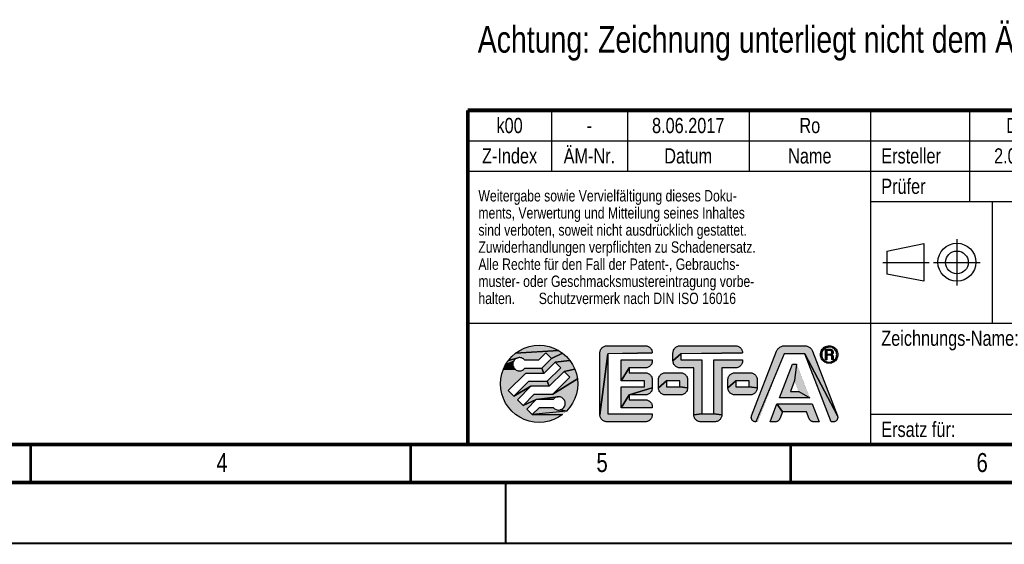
# Model space of a CAD drawing. Header units: millimetres. Extents: x 0 to 420, y 0 to 297.
# Tile 20 of 39: x 166 to 296, y 0 to 69. Entities that reach past the tile are written whole.
import ezdxf

# ---------------------------------------------------------------- set-up
doc = ezdxf.new("R2010")
doc.units = ezdxf.units.MM
doc.header["$LTSCALE"] = 23.1
doc.layers.get('0').update_dxf_attribs({"linetype": 'CONTINUOUS'})
for name, color, linetype in [('_NOTIZEN', 7, 'CONTINUOUS'), ('T-PM12-T0X-00-GND_DXF_FORMAT', 7, 'CONTINUOUS'), ('T-PM12-T0X-00-GND_DXF_TEXT', 7, 'CONTINUOUS'), ('T-PM12-T0X-0DXF_CONTINUOUS_LINE', 7, 'CONTINUOUS')]:
    doc.layers.add(name, color=color, linetype=linetype)
doc.styles.get("Standard").update_dxf_attribs({"font": 'txt', "width": 0.8})

# ---------------------------------------------------------------- blocks, each defined once
blk = doc.blocks.new('PROJEKTIONSMETHODE_BL0', base_point=(286, 37))
at = {"layer": 'T-PM12-T0X-0DXF_CONTINUOUS_LINE', "color": 5, "linetype": 'Continuous'}
for p, q in [((280.15, 38.46), (284.98, 39.46)), ((284.98, 39.46), (284.98, 34.5)), ((280.15, 38.46), (280.15, 35.45)), ((284.98, 34.5), (280.15, 35.45))]:
    blk.add_line(p, q, dxfattribs=at)
at = {"layer": 'T-PM12-T0X-0DXF_CONTINUOUS_LINE', "color": 9, "linetype": 'Continuous'}
for p, q in [((289.34, 40.05), (289.34, 33.95)), ((279.61, 36.95), (285.7, 36.95)), ((286.25, 36.95), (292.39, 36.95))]:
    blk.add_line(p, q, dxfattribs=at)
at = {"layer": 'T-PM12-T0X-0DXF_CONTINUOUS_LINE', "color": 5, "linetype": 'Continuous'}
for centre, radius in [((289.35, 37.01), 2.5), ((289.35, 36.98), 1.5)]:
    blk.add_circle(centre, radius, dxfattribs=at)
blk = doc.blocks.new('FRM-LOGO_BL3', base_point=(251.5, 21))
at = {"layer": 'T-PM12-T0X-0DXF_CONTINUOUS_LINE', "linetype": 'Continuous', "true_color": 0x0ba1e2}
for points in [[(234.38, 26.08), (235.04, 26.04), (235.69, 25.91), (236.32, 25.69), (236.92, 25.4), (231.29, 25.03), (231.84, 25.4), (232.43, 25.69), (233.06, 25.91), (233.72, 26.04)], [(243.21, 25.99), (243.3, 26), (248.35, 26), (248.45, 25.99), (248.55, 25.98), (248.64, 25.95), (248.73, 25.92), (248.82, 25.88), (248.9, 25.82), (248.97, 25.76), (249.04, 25.69), (249.1, 25.62), (249.16, 25.54), (249.2, 25.45), (249.23, 25.36), (249.26, 25.27), (249.27, 25.17), (249.28, 25.07), (243.43, 24.95), (242.38, 16.92), (242.38, 25.07), (242.38, 25.17), (242.4, 25.27), (242.42, 25.36), (242.46, 25.45), (242.5, 25.54), (242.56, 25.62), (242.62, 25.69), (242.69, 25.76), (242.76, 25.82), (242.84, 25.88), (242.93, 25.92), (243.02, 25.95), (243.11, 25.98)], [(252.83, 25.99), (252.93, 26), (260.23, 26), (260.33, 25.99), (260.42, 25.98), (260.51, 25.95), (260.61, 25.92), (260.69, 25.88), (260.77, 25.82), (260.85, 25.76), (260.92, 25.69), (260.98, 25.62), (261.03, 25.54), (261.07, 25.45), (261.11, 25.36), (261.13, 25.27), (261.15, 25.17), (261.15, 25.07), (253.05, 24.95), (252, 24.02), (252, 25.07), (252.01, 25.17), (252.02, 25.27), (252.05, 25.36), (252.08, 25.45), (252.13, 25.54), (252.18, 25.62), (252.24, 25.69), (252.31, 25.76), (252.39, 25.82), (252.47, 25.88), (252.55, 25.92), (252.64, 25.95), (252.74, 25.98)], [(266.55, 26), (266.65, 26), (269.32, 26), (269.43, 26), (269.53, 25.98), (269.63, 25.96), (269.72, 25.93), (269.82, 25.88), (269.9, 25.83), (269.99, 25.78), (270.07, 25.71), (270.14, 25.64), (270.2, 25.56), (270.26, 25.48), (270.31, 25.39), (270.35, 25.3), (273.64, 16.78), (269.36, 24.95), (266.62, 24.95), (262.88, 16), (262.81, 16), (262.75, 16.01), (262.68, 16.03), (262.62, 16.06), (262.57, 16.09), (262.51, 16.13), (262.47, 16.17), (262.42, 16.22), (262.39, 16.28), (262.35, 16.34), (262.33, 16.4), (262.31, 16.46), (262.3, 16.52), (262.3, 16.59), (262.31, 16.66), (262.32, 16.72), (262.34, 16.78), (265.63, 25.3), (265.67, 25.39), (265.72, 25.48), (265.78, 25.56), (265.84, 25.64), (265.91, 25.71), (265.99, 25.78), (266.07, 25.83), (266.16, 25.88), (266.26, 25.93), (266.35, 25.96), (266.45, 25.98)], [(272.55, 26), (272.7, 25.99), (272.85, 25.96), (272.99, 25.91), (273.12, 25.85), (273.25, 25.76), (273.36, 25.66), (273.46, 25.55), (273.55, 25.43), (273.61, 25.29), (273.66, 25.15), (273.69, 25), (273.7, 24.85), (273.69, 24.7), (273.66, 24.55), (273.61, 24.41), (273.55, 24.28), (273.46, 24.15), (273.36, 24.04), (273.25, 23.94), (272.81, 23.89), (272.93, 23.94), (273.04, 23.99), (273.15, 24.06), (273.25, 24.15), (273.33, 24.25), (273.41, 24.35), (273.46, 24.47), (273.51, 24.59), (273.53, 24.72), (273.54, 24.85), (273.53, 24.98), (273.51, 25.11), (273.46, 25.23), (273.41, 25.34), (273.33, 25.45), (273.25, 25.55), (273.15, 25.64), (273.04, 25.71), (272.93, 25.76), (272.81, 25.81), (272.68, 25.83), (272.55, 25.84), (272.42, 25.83), (271.85, 25.76), (271.97, 25.85), (272.11, 25.91), (272.25, 25.96), (272.4, 25.99)], [(235.27, 25.06), (234.31, 24.1), (232.5, 24.1), (232.42, 24.19), (232.33, 24.28), (232.22, 24.34), (232.11, 24.4), (231.99, 24.43), (231.87, 24.45), (231.74, 24.45), (231.62, 24.43), (230.35, 24.09), (230.79, 24.59), (231.29, 25.03), (236.92, 25.4), (237.47, 25.03), (236.01, 24.32)], [(237.97, 24.59), (238.41, 24.09), (236.48, 23.85), (235.02, 22.38), (234.74, 23.05), (236.01, 24.32), (237.47, 25.03)], [(249.28, 17.05), (249.28, 16.92), (249.27, 16.83), (249.26, 16.73), (249.23, 16.64), (249.2, 16.55), (249.16, 16.46), (249.1, 16.38), (249.04, 16.31), (248.97, 16.24), (248.9, 16.18), (248.82, 16.12), (248.73, 16.08), (248.64, 16.05), (248.55, 16.02), (248.45, 16.01), (248.35, 16), (243.3, 16), (243.21, 16.01), (243.11, 16.02), (243.02, 16.05), (242.93, 16.08), (242.84, 16.12), (242.76, 16.18), (242.69, 16.24), (242.62, 16.31), (242.56, 16.38), (242.5, 16.46), (242.46, 16.55), (242.42, 16.64), (242.4, 16.73), (242.38, 16.83), (242.38, 16.92), (243.43, 24.95), (243.43, 17.05)], [(255.78, 24.15), (255.78, 17.05), (254.73, 16.92), (254.73, 23.1), (252.93, 23.1), (252.83, 23.11), (252.74, 23.12), (252.64, 23.15), (252.55, 23.18), (252.47, 23.22), (252.39, 23.28), (252.31, 23.34), (252.24, 23.41), (252.18, 23.48), (252.13, 23.56), (252.08, 23.65), (252.05, 23.74), (252.02, 23.83), (252.01, 23.93), (252, 24.02), (253.05, 24.95), (253.05, 24.15)], [(273.17, 16), (273.1, 16), (272.81, 16), (269.36, 24.95), (273.64, 16.78), (273.66, 16.72), (273.67, 16.66), (273.68, 16.59), (273.67, 16.52), (273.66, 16.46), (273.65, 16.4), (273.62, 16.34), (273.59, 16.28), (273.56, 16.22), (273.51, 16.17), (273.46, 16.13), (273.41, 16.09), (273.35, 16.06), (273.29, 16.03), (273.23, 16.01)], [(271.76, 25.45), (271.69, 25.34), (271.63, 25.23), (271.59, 25.11), (271.57, 24.98), (271.56, 24.85), (271.41, 24.7), (271.4, 24.85), (271.41, 25), (271.44, 25.15), (271.49, 25.29), (271.55, 25.43), (271.85, 25.55)], [(271.57, 24.72), (271.59, 24.59), (271.63, 24.47), (271.69, 24.35), (271.76, 24.25), (271.64, 24.15), (271.55, 24.28), (271.49, 24.41), (271.44, 24.55), (271.41, 24.7), (271.56, 24.85)], [(272.17, 25.76), (272.05, 25.71), (271.95, 25.64), (271.85, 25.55), (271.55, 25.43), (271.64, 25.55), (271.74, 25.66), (271.85, 25.76), (272.42, 25.83), (272.29, 25.81)], [(272.23, 25.38), (272.05, 24.16), (272.05, 25.54), (272.71, 25.54), (272.76, 25.54), (272.8, 25.53), (272.85, 25.51), (272.89, 25.49), (272.94, 25.46), (272.97, 25.43), (273, 25.4), (273.03, 25.35), (273.05, 25.31), (273.07, 25.27), (273.08, 25.22), (273.09, 25.17), (273.08, 25.12), (273.07, 25.07), (273.06, 25.02), (273.04, 24.98), (273.01, 24.94), (272.98, 24.9), (272.71, 24.91), (272.74, 24.92), (272.76, 24.93), (272.79, 24.94), (272.82, 24.96), (272.84, 24.98), (272.86, 25), (272.88, 25.03), (272.89, 25.06), (272.9, 25.09), (272.91, 25.12), (272.91, 25.15), (272.91, 25.18), (272.9, 25.21), (272.89, 25.24), (272.88, 25.26), (272.86, 25.29), (272.84, 25.31), (272.82, 25.33), (272.79, 25.35), (272.76, 25.36), (272.74, 25.37), (272.71, 25.38), (272.68, 25.38)], [(272.68, 24.91), (272.71, 24.91), (272.98, 24.9), (272.23, 24.75), (272.23, 24.16), (272.05, 24.16), (272.23, 25.38), (272.23, 24.91)], [(272.23, 24.75), (272.98, 24.9), (272.95, 24.87), (272.91, 24.84), (272.92, 24.83), (272.94, 24.82), (272.96, 24.81), (272.98, 24.79), (272.99, 24.78), (273.01, 24.76), (273.02, 24.75), (273.03, 24.73), (273.04, 24.71), (273.05, 24.69), (273.05, 24.67), (273.06, 24.64), (273.06, 24.62), (273.07, 24.29), (273.07, 24.28), (272.9, 24.27), (272.9, 24.29), (272.88, 24.57), (272.88, 24.59), (272.88, 24.61), (272.87, 24.63), (272.87, 24.64), (272.86, 24.66), (272.85, 24.68), (272.83, 24.69), (272.82, 24.71), (272.8, 24.72), (272.79, 24.73), (272.77, 24.74), (272.75, 24.74), (272.73, 24.75), (272.71, 24.75), (272.69, 24.75)], [(230.93, 23.64), (230.93, 23.51), (229.69, 22.94), (229.98, 23.54), (231.04, 23.99), (230.98, 23.88), (230.95, 23.76)], [(231.19, 22.96), (231.28, 22.87), (229.69, 22.94), (230.93, 23.51), (230.95, 23.39), (230.98, 23.27), (231.04, 23.16), (231.1, 23.05)], [(231.1, 24.1), (231.04, 23.99), (229.98, 23.54), (230.35, 24.09), (231.62, 24.43), (231.5, 24.39), (231.38, 24.34), (231.28, 24.28), (231.19, 24.19)], [(238.41, 24.09), (238.78, 23.54), (239.07, 22.94), (237.7, 22.63), (235.73, 20.67), (235.45, 21.33), (237.23, 23.1), (236.48, 23.85)], [(248.45, 23.11), (248.35, 23.1), (246.23, 23.1), (245.18, 21.4), (245.18, 24.15), (249.28, 24.15), (249.28, 24.02), (249.27, 23.93), (249.26, 23.83), (249.23, 23.74), (249.2, 23.65), (249.16, 23.56), (249.1, 23.48), (249.04, 23.41), (248.97, 23.34), (248.9, 23.28), (248.82, 23.22), (248.73, 23.18), (248.64, 23.15), (248.55, 23.12)], [(260.33, 23.11), (260.23, 23.1), (258.43, 23.1), (258.43, 16.92), (257.38, 17.05), (257.38, 24.15), (261.15, 24.15), (261.15, 24.02), (261.15, 23.93), (261.13, 23.83), (261.11, 23.74), (261.07, 23.65), (261.03, 23.56), (260.98, 23.48), (260.92, 23.41), (260.85, 23.34), (260.77, 23.28), (260.69, 23.22), (260.61, 23.18), (260.51, 23.15), (260.42, 23.12)], [(268.54, 20), (269.99, 19.15), (265.99, 19.15), (267.71, 23.6), (268.27, 23.6), (267.99, 21.42), (267.44, 20)], [(271.85, 24.15), (271.95, 24.06), (272.05, 23.99), (272.17, 23.94), (271.97, 23.85), (271.85, 23.94), (271.74, 24.04), (271.64, 24.15), (271.76, 24.25)], [(272.55, 23.86), (272.68, 23.87), (273.25, 23.94), (273.12, 23.85), (272.99, 23.79), (272.85, 23.74), (272.7, 23.71), (272.55, 23.7), (272.4, 23.71), (272.25, 23.74), (272.11, 23.79), (271.97, 23.85), (272.17, 23.94), (272.29, 23.89), (272.42, 23.87)], [(273.08, 24.27), (273.08, 24.26), (272.9, 24.24), (272.9, 24.27), (273.07, 24.28)], [(273.08, 24.25), (273.09, 24.24), (272.9, 24.22), (272.9, 24.24), (273.08, 24.26)], [(273.1, 24.23), (273.1, 24.22), (272.91, 24.2), (272.9, 24.22), (273.09, 24.24), (273.09, 24.24)], [(273.12, 24.21), (273.12, 24.2), (272.91, 24.18), (272.91, 24.2), (273.1, 24.22), (273.11, 24.21)], [(273.14, 24.19), (273.14, 24.16), (272.92, 24.16), (272.91, 24.18), (273.12, 24.2), (273.13, 24.2)], [(232.42, 22.96), (232.5, 23.05), (234.74, 23.05), (235.02, 22.38), (232.59, 22.38), (230.32, 20.11), (231.06, 19.37), (233.3, 20.67), (231.53, 18.9), (232.28, 18.15), (234.01, 18.95), (232.75, 17.68), (233.49, 16.94), (237.47, 16.97), (236.92, 16.6), (236.32, 16.31), (235.69, 16.09), (235.04, 15.96), (234.38, 15.92), (233.72, 15.96), (233.06, 16.09), (232.43, 16.31), (231.84, 16.6), (231.29, 16.97), (230.79, 17.41), (230.35, 17.91), (229.98, 18.46), (229.69, 19.06), (229.47, 19.69), (229.34, 20.34), (229.3, 21), (229.34, 21.66), (229.47, 22.31), (229.69, 22.94), (231.28, 22.87), (231.38, 22.81), (231.5, 22.76), (231.62, 22.72), (231.74, 22.7), (231.87, 22.7), (231.99, 22.72), (232.11, 22.75), (232.22, 22.81), (232.33, 22.87)], [(239.07, 22.94), (239.29, 22.31), (239.42, 21.66), (236.17, 19.62), (238.44, 21.89), (237.7, 22.63)], [(249.28, 21.52), (249.28, 20.47), (246.23, 19.55), (245.18, 17.85), (245.18, 20.6), (248.23, 20.6), (248.23, 21.4), (245.18, 21.4), (246.23, 23.1), (246.23, 22.45), (248.35, 22.45), (248.45, 22.44), (248.55, 22.43), (248.64, 22.4), (248.73, 22.37), (248.82, 22.33), (248.9, 22.27), (248.97, 22.21), (249.04, 22.14), (249.1, 22.07), (249.16, 21.99), (249.2, 21.9), (249.23, 21.81), (249.26, 21.72), (249.27, 21.62)], [(250.91, 22.44), (251, 22.45), (253, 22.45), (253.1, 22.44), (253.2, 22.43), (253.29, 22.4), (253.38, 22.37), (253.47, 22.33), (253.55, 22.27), (253.62, 22.21), (253.69, 22.14), (253.75, 22.07), (253.81, 21.99), (253.85, 21.9), (253.88, 21.81), (253.91, 21.72), (253.92, 21.62), (253.93, 21.52), (253.93, 20.47), (252.88, 20.6), (252.88, 21.4), (251.13, 21.4), (250.08, 20.47), (250.08, 21.52), (250.08, 21.62), (250.1, 21.72), (250.12, 21.81), (250.16, 21.9), (250.2, 21.99), (250.26, 22.07), (250.32, 22.14), (250.39, 22.21), (250.46, 22.27), (250.54, 22.33), (250.63, 22.37), (250.72, 22.4), (250.81, 22.43)], [(260.06, 22.44), (260.15, 22.45), (262.15, 22.45), (262.25, 22.44), (262.35, 22.43), (262.44, 22.4), (262.53, 22.37), (262.62, 22.33), (262.7, 22.27), (262.77, 22.21), (262.84, 22.14), (262.9, 22.07), (262.96, 21.99), (263, 21.9), (263.03, 21.81), (263.06, 21.72), (263.07, 21.62), (263.08, 21.52), (263.08, 20.47), (262.03, 20.6), (262.03, 21.4), (260.28, 21.4), (259.23, 20.47), (259.23, 21.52), (259.23, 21.62), (259.25, 21.72), (259.27, 21.81), (259.31, 21.9), (259.35, 21.99), (259.41, 22.07), (259.47, 22.14), (259.54, 22.21), (259.61, 22.27), (259.69, 22.33), (259.78, 22.37), (259.87, 22.4), (259.96, 22.43)], [(233.3, 20.67), (231.06, 19.37), (233.03, 21.33), (235.45, 21.33), (235.73, 20.67)], [(239.29, 19.69), (239.07, 19.06), (238.78, 18.46), (238.41, 17.91), (237.97, 17.41), (237.14, 17.57), (237.26, 17.61), (237.37, 17.66), (237.48, 17.72), (237.57, 17.81), (237.65, 17.9), (237.72, 18.01), (237.77, 18.12), (237.81, 18.24), (237.83, 18.36), (237.83, 18.49), (237.81, 18.61), (237.77, 18.73), (237.72, 18.84), (237.65, 18.95), (237.57, 19.04), (237.48, 19.13), (237.37, 19.19), (237.26, 19.24), (237.14, 19.28), (237.02, 19.3), (236.89, 19.3), (234.01, 18.95), (232.28, 18.15), (233.74, 19.62), (236.17, 19.62), (239.42, 21.66), (239.46, 21), (239.42, 20.34)], [(252.88, 20.6), (253.93, 20.47), (253.92, 20.38), (253.91, 20.28), (253.88, 20.19), (253.85, 20.1), (253.81, 20.01), (253.75, 19.93), (253.69, 19.86), (253.62, 19.79), (253.55, 19.73), (253.47, 19.67), (253.38, 19.63), (253.29, 19.6), (253.2, 19.57), (253.1, 19.56), (253, 19.55), (251, 19.55), (250.91, 19.56), (250.81, 19.57), (250.72, 19.6), (250.63, 19.63), (250.54, 19.67), (250.46, 19.73), (250.39, 19.79), (250.32, 19.86), (250.26, 19.93), (250.2, 20.01), (250.16, 20.1), (250.12, 20.19), (250.1, 20.28), (250.08, 20.38), (250.08, 20.47), (251.13, 21.4), (251.13, 20.6)], [(262.03, 20.6), (263.08, 20.47), (263.07, 20.38), (263.06, 20.28), (263.03, 20.19), (263, 20.1), (262.96, 20.01), (262.9, 19.93), (262.84, 19.86), (262.77, 19.79), (262.7, 19.73), (262.62, 19.67), (262.53, 19.63), (262.44, 19.6), (262.35, 19.57), (262.25, 19.56), (262.15, 19.55), (260.15, 19.55), (260.06, 19.56), (259.96, 19.57), (259.87, 19.6), (259.78, 19.63), (259.69, 19.67), (259.61, 19.73), (259.54, 19.79), (259.47, 19.86), (259.41, 19.93), (259.35, 20.01), (259.31, 20.1), (259.27, 20.19), (259.25, 20.28), (259.23, 20.38), (259.23, 20.47), (260.28, 21.4), (260.28, 20.6)], [(249.28, 17.98), (249.28, 17.85), (245.18, 17.85), (246.23, 19.55), (246.23, 18.9), (248.35, 18.9), (248.45, 18.89), (248.55, 18.88), (248.64, 18.85), (248.73, 18.82), (248.82, 18.78), (248.9, 18.72), (248.97, 18.66), (249.04, 18.59), (249.1, 18.52), (249.16, 18.44), (249.2, 18.35), (249.23, 18.26), (249.26, 18.17), (249.27, 18.07)], [(248.45, 19.56), (248.35, 19.55), (246.23, 19.55), (249.28, 20.47), (249.27, 20.38), (249.26, 20.28), (249.23, 20.19), (249.2, 20.1), (249.16, 20.01), (249.1, 19.93), (249.04, 19.86), (248.97, 19.79), (248.9, 19.73), (248.82, 19.67), (248.73, 19.63), (248.64, 19.6), (248.55, 19.57)], [(236.34, 19.04), (236.25, 18.95), (234.01, 18.95), (236.89, 19.3), (236.77, 19.28), (236.65, 19.25), (236.54, 19.19), (236.43, 19.13)], [(265.53, 16), (265.47, 16), (264.77, 16), (265.68, 18.35), (266.4, 17.3), (266.05, 16.4), (266.03, 16.35), (266, 16.3), (265.97, 16.25), (265.93, 16.2), (265.89, 16.16), (265.85, 16.13), (265.8, 16.09), (265.75, 16.07), (265.7, 16.04), (265.64, 16.02), (265.58, 16.01)], [(270.3, 18.35), (271.21, 16), (270.51, 16), (270.45, 16), (270.39, 16.01), (270.34, 16.02), (270.28, 16.04), (270.23, 16.07), (270.18, 16.09), (270.13, 16.13), (270.09, 16.16), (270.05, 16.2), (270.01, 16.25), (269.98, 16.3), (269.95, 16.35), (269.93, 16.4), (269.58, 17.3), (266.4, 17.3), (265.68, 18.35)], [(236.89, 17.55), (237.02, 17.55), (237.14, 17.57), (237.97, 17.41), (233.49, 16.94), (234.45, 17.9), (236.25, 17.9), (236.34, 17.81), (236.43, 17.72), (236.54, 17.66), (236.65, 17.6), (236.77, 17.57)], [(257.38, 17.05), (258.43, 16.92), (258.42, 16.83), (258.41, 16.73), (258.38, 16.64), (258.35, 16.55), (258.31, 16.46), (258.25, 16.38), (258.19, 16.31), (258.12, 16.24), (258.05, 16.18), (257.97, 16.12), (257.88, 16.08), (257.79, 16.05), (257.7, 16.02), (257.6, 16.01), (257.5, 16), (255.65, 16), (255.56, 16.01), (255.46, 16.02), (255.37, 16.05), (255.28, 16.08), (255.19, 16.12), (255.11, 16.18), (255.04, 16.24), (254.97, 16.31), (254.91, 16.38), (254.85, 16.46), (254.81, 16.55), (254.77, 16.64), (254.75, 16.73), (254.73, 16.83), (254.73, 16.92), (255.78, 17.05)]]:
    blk.add_hatch(color=142, dxfattribs=at).paths.add_polyline_path(points)
at = {"layer": 'T-PM12-T0X-0DXF_CONTINUOUS_LINE', "color": 142, "linetype": 'Continuous', "true_color": 0x0ba1e2, "const_width": 0.01}
for points in [[(239.46, 21, 1), (229.3, 21)], [(243.3, 26, 0.414214), (242.38, 25.07)], [(249.28, 25.07, 0.414214), (248.35, 26)], [(252.93, 26, 0.414214), (252, 25.07)], [(261.15, 25.07, 0.414214), (260.23, 26)], [(266.65, 26, 0.309998), (265.63, 25.3)], [(270.35, 25.3, 0.309998), (269.32, 26)], [(273.7, 24.85, 1), (271.4, 24.85)], [(271.4, 24.85, 1), (273.7, 24.85)], [(273.54, 24.85, 1), (271.56, 24.85)], [(271.56, 24.85, 1), (273.54, 24.85)], [(272.68, 24.91, 1), (272.68, 25.38)], [(272.88, 24.57, 0.401491), (272.69, 24.75)], [(272.91, 24.84, 0.756108), (272.71, 25.54)], [(273.06, 24.62, 0.294001), (272.91, 24.84)], [(232.5, 24.1, 3), (232.5, 23.05)], [(248.35, 23.1, 0.414214), (249.28, 24.02)], [(252, 24.02, 0.414214), (252.93, 23.1)], [(260.23, 23.1, 0.414214), (261.15, 24.02)], [(272.9, 24.29, 0.068239), (272.92, 24.16)], [(273.07, 24.29, 0.281712), (273.14, 24.19)], [(249.28, 21.52, 0.414214), (248.35, 22.45)], [(251, 22.45, 0.414214), (250.08, 21.52)], [(253.93, 21.52, 0.414214), (253, 22.45)], [(260.15, 22.45, 0.414214), (259.23, 21.52)], [(263.08, 21.52, 0.414214), (262.15, 22.45)], [(229.3, 21, 1), (239.46, 21)], [(248.35, 19.55, 0.414214), (249.28, 20.47)], [(250.08, 20.47, 0.414214), (251, 19.55)], [(253, 19.55, 0.414214), (253.93, 20.47)], [(259.23, 20.47, 0.414214), (260.15, 19.55)], [(262.15, 19.55, 0.414214), (263.08, 20.47)], [(236.25, 17.9, 3), (236.25, 18.95)], [(249.28, 17.98, 0.414214), (248.35, 18.9)], [(242.38, 16.92, 0.414214), (243.3, 16)], [(248.35, 16, 0.414214), (249.28, 16.92)], [(254.73, 16.92, 0.414214), (255.65, 16)], [(257.5, 16, 0.414214), (258.43, 16.92)], [(262.34, 16.78, 0.526719), (262.88, 16)], [(265.47, 16, 0.309998), (266.05, 16.4)], [(269.93, 16.4, 0.309998), (270.51, 16)], [(273.1, 16, 0.526719), (273.64, 16.78)]]:
    blk.add_lwpolyline(points, format="xyb", dxfattribs=at)
at = {"layer": 'T-PM12-T0X-0DXF_CONTINUOUS_LINE', "color": 142, "linetype": 'Continuous', "true_color": 0x0ba1e2}
for points in [[(234.38, 26.08), (235.04, 26.04), (235.69, 25.91), (236.32, 25.69), (236.92, 25.4), (231.29, 25.03), (231.84, 25.4), (232.43, 25.69), (233.06, 25.91), (233.72, 26.04), (234.38, 26.08)], [(243.21, 25.99), (243.3, 26), (248.35, 26), (248.45, 25.99), (248.55, 25.98), (248.64, 25.95), (248.73, 25.92), (248.82, 25.88), (248.9, 25.82), (248.97, 25.76), (249.04, 25.69), (249.1, 25.62), (249.16, 25.54), (249.2, 25.45), (249.23, 25.36), (249.26, 25.27), (249.27, 25.17), (249.28, 25.07), (243.43, 24.95), (242.38, 16.92), (242.38, 25.07), (242.38, 25.17), (242.4, 25.27), (242.42, 25.36), (242.46, 25.45), (242.5, 25.54), (242.56, 25.62), (242.62, 25.69), (242.69, 25.76), (242.76, 25.82), (242.84, 25.88), (242.93, 25.92), (243.02, 25.95), (243.11, 25.98), (243.21, 25.99)], [(252.83, 25.99), (252.93, 26), (260.23, 26), (260.33, 25.99), (260.42, 25.98), (260.51, 25.95), (260.61, 25.92), (260.69, 25.88), (260.77, 25.82), (260.85, 25.76), (260.92, 25.69), (260.98, 25.62), (261.03, 25.54), (261.07, 25.45), (261.11, 25.36), (261.13, 25.27), (261.15, 25.17), (261.15, 25.07), (253.05, 24.95), (252, 24.02), (252, 25.07), (252.01, 25.17), (252.02, 25.27), (252.05, 25.36), (252.08, 25.45), (252.13, 25.54), (252.18, 25.62), (252.24, 25.69), (252.31, 25.76), (252.39, 25.82), (252.47, 25.88), (252.55, 25.92), (252.64, 25.95), (252.74, 25.98), (252.83, 25.99)], [(266.55, 26), (266.65, 26), (269.32, 26), (269.43, 26), (269.53, 25.98), (269.63, 25.96), (269.72, 25.93), (269.82, 25.88), (269.9, 25.83), (269.99, 25.78), (270.07, 25.71), (270.14, 25.64), (270.2, 25.56), (270.26, 25.48), (270.31, 25.39), (270.35, 25.3), (273.64, 16.78), (269.36, 24.95), (266.62, 24.95), (262.88, 16), (262.81, 16), (262.75, 16.01), (262.68, 16.03), (262.62, 16.06), (262.57, 16.09), (262.51, 16.13), (262.47, 16.17), (262.42, 16.22), (262.39, 16.28), (262.35, 16.34), (262.33, 16.4), (262.31, 16.46), (262.3, 16.52), (262.3, 16.59), (262.31, 16.66), (262.32, 16.72), (262.34, 16.78), (265.63, 25.3), (265.67, 25.39), (265.72, 25.48), (265.78, 25.56), (265.84, 25.64), (265.91, 25.71), (265.99, 25.78), (266.07, 25.83), (266.16, 25.88), (266.26, 25.93), (266.35, 25.96), (266.45, 25.98), (266.55, 26)], [(272.55, 26), (272.7, 25.99), (272.85, 25.96), (272.99, 25.91), (273.12, 25.85), (273.25, 25.76), (273.36, 25.66), (273.46, 25.55), (273.55, 25.43), (273.61, 25.29), (273.66, 25.15), (273.69, 25), (273.7, 24.85), (273.69, 24.7), (273.66, 24.55), (273.61, 24.41), (273.55, 24.28), (273.46, 24.15), (273.36, 24.04), (273.25, 23.94), (272.81, 23.89), (272.93, 23.94), (273.04, 23.99), (273.15, 24.06), (273.25, 24.15), (273.33, 24.25), (273.41, 24.35), (273.46, 24.47), (273.51, 24.59), (273.53, 24.72), (273.54, 24.85), (273.53, 24.98), (273.51, 25.11), (273.46, 25.23), (273.41, 25.34), (273.33, 25.45), (273.25, 25.55), (273.15, 25.64), (273.04, 25.71), (272.93, 25.76), (272.81, 25.81), (272.68, 25.83), (272.55, 25.84), (272.42, 25.83), (271.85, 25.76), (271.97, 25.85), (272.11, 25.91), (272.25, 25.96), (272.4, 25.99), (272.55, 26)], [(235.27, 25.06), (234.31, 24.1), (232.5, 24.1), (232.42, 24.19), (232.33, 24.28), (232.22, 24.34), (232.11, 24.4), (231.99, 24.43), (231.87, 24.45), (231.74, 24.45), (231.62, 24.43), (230.35, 24.09), (230.79, 24.59), (231.29, 25.03), (236.92, 25.4), (237.47, 25.03), (236.01, 24.32), (235.27, 25.06)], [(237.97, 24.59), (238.41, 24.09), (236.48, 23.85), (235.02, 22.38), (234.74, 23.05), (236.01, 24.32), (237.47, 25.03), (237.97, 24.59)], [(249.28, 17.05), (249.28, 16.92), (249.27, 16.83), (249.26, 16.73), (249.23, 16.64), (249.2, 16.55), (249.16, 16.46), (249.1, 16.38), (249.04, 16.31), (248.97, 16.24), (248.9, 16.18), (248.82, 16.12), (248.73, 16.08), (248.64, 16.05), (248.55, 16.02), (248.45, 16.01), (248.35, 16), (243.3, 16), (243.21, 16.01), (243.11, 16.02), (243.02, 16.05), (242.93, 16.08), (242.84, 16.12), (242.76, 16.18), (242.69, 16.24), (242.62, 16.31), (242.56, 16.38), (242.5, 16.46), (242.46, 16.55), (242.42, 16.64), (242.4, 16.73), (242.38, 16.83), (242.38, 16.92), (243.43, 24.95), (243.43, 17.05), (249.28, 17.05)], [(255.78, 24.15), (255.78, 17.05), (254.73, 16.92), (254.73, 23.1), (252.93, 23.1), (252.83, 23.11), (252.74, 23.12), (252.64, 23.15), (252.55, 23.18), (252.47, 23.22), (252.39, 23.28), (252.31, 23.34), (252.24, 23.41), (252.18, 23.48), (252.13, 23.56), (252.08, 23.65), (252.05, 23.74), (252.02, 23.83), (252.01, 23.93), (252, 24.02), (253.05, 24.95), (253.05, 24.15), (255.78, 24.15)], [(273.17, 16), (273.1, 16), (272.81, 16), (269.36, 24.95), (273.64, 16.78), (273.66, 16.72), (273.67, 16.66), (273.68, 16.59), (273.67, 16.52), (273.66, 16.46), (273.65, 16.4), (273.62, 16.34), (273.59, 16.28), (273.56, 16.22), (273.51, 16.17), (273.46, 16.13), (273.41, 16.09), (273.35, 16.06), (273.29, 16.03), (273.23, 16.01), (273.17, 16)], [(271.76, 25.45), (271.69, 25.34), (271.63, 25.23), (271.59, 25.11), (271.57, 24.98), (271.56, 24.85), (271.41, 24.7), (271.4, 24.85), (271.41, 25), (271.44, 25.15), (271.49, 25.29), (271.55, 25.43), (271.85, 25.55), (271.76, 25.45)], [(271.57, 24.72), (271.59, 24.59), (271.63, 24.47), (271.69, 24.35), (271.76, 24.25), (271.64, 24.15), (271.55, 24.28), (271.49, 24.41), (271.44, 24.55), (271.41, 24.7), (271.56, 24.85), (271.57, 24.72)], [(272.17, 25.76), (272.05, 25.71), (271.95, 25.64), (271.85, 25.55), (271.55, 25.43), (271.64, 25.55), (271.74, 25.66), (271.85, 25.76), (272.42, 25.83), (272.29, 25.81), (272.17, 25.76)], [(272.23, 25.38), (272.05, 24.16), (272.05, 25.54), (272.71, 25.54), (272.76, 25.54), (272.8, 25.53), (272.85, 25.51), (272.89, 25.49), (272.94, 25.46), (272.97, 25.43), (273, 25.4), (273.03, 25.35), (273.05, 25.31), (273.07, 25.27), (273.08, 25.22), (273.09, 25.17), (273.08, 25.12), (273.07, 25.07), (273.06, 25.02), (273.04, 24.98), (273.01, 24.94), (272.98, 24.9), (272.71, 24.91), (272.74, 24.92), (272.76, 24.93), (272.79, 24.94), (272.82, 24.96), (272.84, 24.98), (272.86, 25), (272.88, 25.03), (272.89, 25.06), (272.9, 25.09), (272.91, 25.12), (272.91, 25.15), (272.91, 25.18), (272.9, 25.21), (272.89, 25.24), (272.88, 25.26), (272.86, 25.29), (272.84, 25.31), (272.82, 25.33), (272.79, 25.35), (272.76, 25.36), (272.74, 25.37), (272.71, 25.38), (272.68, 25.38), (272.23, 25.38)], [(272.68, 24.91), (272.71, 24.91), (272.98, 24.9), (272.23, 24.75), (272.23, 24.16), (272.05, 24.16), (272.23, 25.38), (272.23, 24.91), (272.68, 24.91)], [(272.23, 24.75), (272.98, 24.9), (272.95, 24.87), (272.91, 24.84), (272.92, 24.83), (272.94, 24.82), (272.96, 24.81), (272.98, 24.79), (272.99, 24.78), (273.01, 24.76), (273.02, 24.75), (273.03, 24.73), (273.04, 24.71), (273.05, 24.69), (273.05, 24.67), (273.06, 24.64), (273.06, 24.62), (273.07, 24.29), (273.07, 24.28), (272.9, 24.27), (272.9, 24.29), (272.88, 24.57), (272.88, 24.59), (272.88, 24.61), (272.87, 24.63), (272.87, 24.64), (272.86, 24.66), (272.85, 24.68), (272.83, 24.69), (272.82, 24.71), (272.8, 24.72), (272.79, 24.73), (272.77, 24.74), (272.75, 24.74), (272.73, 24.75), (272.71, 24.75), (272.69, 24.75), (272.23, 24.75)], [(230.93, 23.64), (230.93, 23.51), (229.69, 22.94), (229.98, 23.54), (231.04, 23.99), (230.98, 23.88), (230.95, 23.76), (230.93, 23.64)], [(231.19, 22.96), (231.28, 22.87), (229.69, 22.94), (230.93, 23.51), (230.95, 23.39), (230.98, 23.27), (231.04, 23.16), (231.1, 23.05), (231.19, 22.96)], [(231.1, 24.1), (231.04, 23.99), (229.98, 23.54), (230.35, 24.09), (231.62, 24.43), (231.5, 24.39), (231.38, 24.34), (231.28, 24.28), (231.19, 24.19), (231.1, 24.1)], [(238.41, 24.09), (238.78, 23.54), (239.07, 22.94), (237.7, 22.63), (235.73, 20.67), (235.45, 21.33), (237.23, 23.1), (236.48, 23.85), (238.41, 24.09)], [(248.45, 23.11), (248.35, 23.1), (246.23, 23.1), (245.18, 21.4), (245.18, 24.15), (249.28, 24.15), (249.28, 24.02), (249.27, 23.93), (249.26, 23.83), (249.23, 23.74), (249.2, 23.65), (249.16, 23.56), (249.1, 23.48), (249.04, 23.41), (248.97, 23.34), (248.9, 23.28), (248.82, 23.22), (248.73, 23.18), (248.64, 23.15), (248.55, 23.12), (248.45, 23.11)], [(260.33, 23.11), (260.23, 23.1), (258.43, 23.1), (258.43, 16.92), (257.38, 17.05), (257.38, 24.15), (261.15, 24.15), (261.15, 24.02), (261.15, 23.93), (261.13, 23.83), (261.11, 23.74), (261.07, 23.65), (261.03, 23.56), (260.98, 23.48), (260.92, 23.41), (260.85, 23.34), (260.77, 23.28), (260.69, 23.22), (260.61, 23.18), (260.51, 23.15), (260.42, 23.12), (260.33, 23.11)], [(268.54, 20), (269.99, 19.15), (265.99, 19.15), (267.71, 23.6), (268.27, 23.6), (267.99, 21.42), (267.44, 20), (268.54, 20)], [(271.85, 24.15), (271.95, 24.06), (272.05, 23.99), (272.17, 23.94), (271.97, 23.85), (271.85, 23.94), (271.74, 24.04), (271.64, 24.15), (271.76, 24.25), (271.85, 24.15)], [(272.55, 23.86), (272.68, 23.87), (273.25, 23.94), (273.12, 23.85), (272.99, 23.79), (272.85, 23.74), (272.7, 23.71), (272.55, 23.7), (272.4, 23.71), (272.25, 23.74), (272.11, 23.79), (271.97, 23.85), (272.17, 23.94), (272.29, 23.89), (272.42, 23.87), (272.55, 23.86)], [(273.08, 24.27), (273.08, 24.26), (272.9, 24.24), (272.9, 24.27), (273.07, 24.28), (273.08, 24.27)], [(273.08, 24.25), (273.09, 24.24), (272.9, 24.22), (272.9, 24.24), (273.08, 24.26), (273.08, 24.25)], [(273.1, 24.23), (273.1, 24.22), (272.91, 24.2), (272.9, 24.22), (273.09, 24.24), (273.09, 24.24), (273.1, 24.23)], [(273.12, 24.21), (273.12, 24.2), (272.91, 24.18), (272.91, 24.2), (273.1, 24.22), (273.11, 24.21), (273.12, 24.21)], [(273.14, 24.19), (273.14, 24.16), (272.92, 24.16), (272.91, 24.18), (273.12, 24.2), (273.13, 24.2), (273.14, 24.19)], [(232.42, 22.96), (232.5, 23.05), (234.74, 23.05), (235.02, 22.38), (232.59, 22.38), (230.32, 20.11), (231.06, 19.37), (233.3, 20.67), (231.53, 18.9), (232.28, 18.15), (234.01, 18.95), (232.75, 17.68), (233.49, 16.94), (237.47, 16.97), (236.92, 16.6), (236.32, 16.31), (235.69, 16.09), (235.04, 15.96), (234.38, 15.92), (233.72, 15.96), (233.06, 16.09), (232.43, 16.31), (231.84, 16.6), (231.29, 16.97), (230.79, 17.41), (230.35, 17.91), (229.98, 18.46), (229.69, 19.06), (229.47, 19.69), (229.34, 20.34), (229.3, 21), (229.34, 21.66), (229.47, 22.31), (229.69, 22.94), (231.28, 22.87), (231.38, 22.81), (231.5, 22.76), (231.62, 22.72), (231.74, 22.7), (231.87, 22.7), (231.99, 22.72), (232.11, 22.75), (232.22, 22.81), (232.33, 22.87), (232.42, 22.96)], [(239.07, 22.94), (239.29, 22.31), (239.42, 21.66), (236.17, 19.62), (238.44, 21.89), (237.7, 22.63), (239.07, 22.94)], [(249.28, 21.52), (249.28, 20.47), (246.23, 19.55), (245.18, 17.85), (245.18, 20.6), (248.23, 20.6), (248.23, 21.4), (245.18, 21.4), (246.23, 23.1), (246.23, 22.45), (248.35, 22.45), (248.45, 22.44), (248.55, 22.43), (248.64, 22.4), (248.73, 22.37), (248.82, 22.33), (248.9, 22.27), (248.97, 22.21), (249.04, 22.14), (249.1, 22.07), (249.16, 21.99), (249.2, 21.9), (249.23, 21.81), (249.26, 21.72), (249.27, 21.62), (249.28, 21.52)], [(250.91, 22.44), (251, 22.45), (253, 22.45), (253.1, 22.44), (253.2, 22.43), (253.29, 22.4), (253.38, 22.37), (253.47, 22.33), (253.55, 22.27), (253.62, 22.21), (253.69, 22.14), (253.75, 22.07), (253.81, 21.99), (253.85, 21.9), (253.88, 21.81), (253.91, 21.72), (253.92, 21.62), (253.93, 21.52), (253.93, 20.47), (252.88, 20.6), (252.88, 21.4), (251.13, 21.4), (250.08, 20.47), (250.08, 21.52), (250.08, 21.62), (250.1, 21.72), (250.12, 21.81), (250.16, 21.9), (250.2, 21.99), (250.26, 22.07), (250.32, 22.14), (250.39, 22.21), (250.46, 22.27), (250.54, 22.33), (250.63, 22.37), (250.72, 22.4), (250.81, 22.43), (250.91, 22.44)], [(260.06, 22.44), (260.15, 22.45), (262.15, 22.45), (262.25, 22.44), (262.35, 22.43), (262.44, 22.4), (262.53, 22.37), (262.62, 22.33), (262.7, 22.27), (262.77, 22.21), (262.84, 22.14), (262.9, 22.07), (262.96, 21.99), (263, 21.9), (263.03, 21.81), (263.06, 21.72), (263.07, 21.62), (263.08, 21.52), (263.08, 20.47), (262.03, 20.6), (262.03, 21.4), (260.28, 21.4), (259.23, 20.47), (259.23, 21.52), (259.23, 21.62), (259.25, 21.72), (259.27, 21.81), (259.31, 21.9), (259.35, 21.99), (259.41, 22.07), (259.47, 22.14), (259.54, 22.21), (259.61, 22.27), (259.69, 22.33), (259.78, 22.37), (259.87, 22.4), (259.96, 22.43), (260.06, 22.44)], [(233.3, 20.67), (231.06, 19.37), (233.03, 21.33), (235.45, 21.33), (235.73, 20.67), (233.3, 20.67)], [(239.29, 19.69), (239.07, 19.06), (238.78, 18.46), (238.41, 17.91), (237.97, 17.41), (237.14, 17.57), (237.26, 17.61), (237.37, 17.66), (237.48, 17.72), (237.57, 17.81), (237.65, 17.9), (237.72, 18.01), (237.77, 18.12), (237.81, 18.24), (237.83, 18.36), (237.83, 18.49), (237.81, 18.61), (237.77, 18.73), (237.72, 18.84), (237.65, 18.95), (237.57, 19.04), (237.48, 19.13), (237.37, 19.19), (237.26, 19.24), (237.14, 19.28), (237.02, 19.3), (236.89, 19.3), (234.01, 18.95), (232.28, 18.15), (233.74, 19.62), (236.17, 19.62), (239.42, 21.66), (239.46, 21), (239.42, 20.34), (239.29, 19.69)], [(252.88, 20.6), (253.93, 20.47), (253.92, 20.38), (253.91, 20.28), (253.88, 20.19), (253.85, 20.1), (253.81, 20.01), (253.75, 19.93), (253.69, 19.86), (253.62, 19.79), (253.55, 19.73), (253.47, 19.67), (253.38, 19.63), (253.29, 19.6), (253.2, 19.57), (253.1, 19.56), (253, 19.55), (251, 19.55), (250.91, 19.56), (250.81, 19.57), (250.72, 19.6), (250.63, 19.63), (250.54, 19.67), (250.46, 19.73), (250.39, 19.79), (250.32, 19.86), (250.26, 19.93), (250.2, 20.01), (250.16, 20.1), (250.12, 20.19), (250.1, 20.28), (250.08, 20.38), (250.08, 20.47), (251.13, 21.4), (251.13, 20.6), (252.88, 20.6)], [(262.03, 20.6), (263.08, 20.47), (263.07, 20.38), (263.06, 20.28), (263.03, 20.19), (263, 20.1), (262.96, 20.01), (262.9, 19.93), (262.84, 19.86), (262.77, 19.79), (262.7, 19.73), (262.62, 19.67), (262.53, 19.63), (262.44, 19.6), (262.35, 19.57), (262.25, 19.56), (262.15, 19.55), (260.15, 19.55), (260.06, 19.56), (259.96, 19.57), (259.87, 19.6), (259.78, 19.63), (259.69, 19.67), (259.61, 19.73), (259.54, 19.79), (259.47, 19.86), (259.41, 19.93), (259.35, 20.01), (259.31, 20.1), (259.27, 20.19), (259.25, 20.28), (259.23, 20.38), (259.23, 20.47), (260.28, 21.4), (260.28, 20.6), (262.03, 20.6)], [(249.28, 17.98), (249.28, 17.85), (245.18, 17.85), (246.23, 19.55), (246.23, 18.9), (248.35, 18.9), (248.45, 18.89), (248.55, 18.88), (248.64, 18.85), (248.73, 18.82), (248.82, 18.78), (248.9, 18.72), (248.97, 18.66), (249.04, 18.59), (249.1, 18.52), (249.16, 18.44), (249.2, 18.35), (249.23, 18.26), (249.26, 18.17), (249.27, 18.07), (249.28, 17.98)], [(248.45, 19.56), (248.35, 19.55), (246.23, 19.55), (249.28, 20.47), (249.27, 20.38), (249.26, 20.28), (249.23, 20.19), (249.2, 20.1), (249.16, 20.01), (249.1, 19.93), (249.04, 19.86), (248.97, 19.79), (248.9, 19.73), (248.82, 19.67), (248.73, 19.63), (248.64, 19.6), (248.55, 19.57), (248.45, 19.56)], [(236.34, 19.04), (236.25, 18.95), (234.01, 18.95), (236.89, 19.3), (236.77, 19.28), (236.65, 19.25), (236.54, 19.19), (236.43, 19.13), (236.34, 19.04)], [(265.53, 16), (265.47, 16), (264.77, 16), (265.68, 18.35), (266.4, 17.3), (266.05, 16.4), (266.03, 16.35), (266, 16.3), (265.97, 16.25), (265.93, 16.2), (265.89, 16.16), (265.85, 16.13), (265.8, 16.09), (265.75, 16.07), (265.7, 16.04), (265.64, 16.02), (265.58, 16.01), (265.53, 16)], [(270.3, 18.35), (271.21, 16), (270.51, 16), (270.45, 16), (270.39, 16.01), (270.34, 16.02), (270.28, 16.04), (270.23, 16.07), (270.18, 16.09), (270.13, 16.13), (270.09, 16.16), (270.05, 16.2), (270.01, 16.25), (269.98, 16.3), (269.95, 16.35), (269.93, 16.4), (269.58, 17.3), (266.4, 17.3), (265.68, 18.35), (270.3, 18.35)], [(236.89, 17.55), (237.02, 17.55), (237.14, 17.57), (237.97, 17.41), (233.49, 16.94), (234.45, 17.9), (236.25, 17.9), (236.34, 17.81), (236.43, 17.72), (236.54, 17.66), (236.65, 17.6), (236.77, 17.57), (236.89, 17.55)], [(257.38, 17.05), (258.43, 16.92), (258.42, 16.83), (258.41, 16.73), (258.38, 16.64), (258.35, 16.55), (258.31, 16.46), (258.25, 16.38), (258.19, 16.31), (258.12, 16.24), (258.05, 16.18), (257.97, 16.12), (257.88, 16.08), (257.79, 16.05), (257.7, 16.02), (257.6, 16.01), (257.5, 16), (255.65, 16), (255.56, 16.01), (255.46, 16.02), (255.37, 16.05), (255.28, 16.08), (255.19, 16.12), (255.11, 16.18), (255.04, 16.24), (254.97, 16.31), (254.91, 16.38), (254.85, 16.46), (254.81, 16.55), (254.77, 16.64), (254.75, 16.73), (254.73, 16.83), (254.73, 16.92), (255.78, 17.05), (257.38, 17.05)]]:
    blk.add_lwpolyline(points, dxfattribs=at)
at = {"layer": 'T-PM12-T0X-0DXF_CONTINUOUS_LINE', "color": 142, "linetype": 'Continuous', "true_color": 0x0ba1e2, "const_width": 0.01}
for points in [[(248.35, 26), (243.3, 26)], [(260.23, 26), (252.93, 26)], [(266.65, 26), (269.32, 26)], [(234.31, 24.1), (235.27, 25.06)], [(235.27, 25.06), (236.01, 24.32)], [(242.38, 25.07), (242.38, 16.92)], [(243.43, 24.95), (243.43, 17.05)], [(243.43, 24.95), (249.28, 24.95)], [(249.28, 24.95), (249.28, 25.07)], [(252, 25.07), (252, 24.02)], [(253.05, 24.95), (253.05, 24.15)], [(253.05, 24.95), (261.15, 24.95)], [(261.15, 24.95), (261.15, 25.07)], [(262.34, 16.78), (265.63, 25.3)], [(263.16, 16), (266.62, 24.95)], [(266.62, 24.95), (269.36, 24.95)], [(269.36, 24.95), (272.81, 16)], [(270.35, 25.3), (273.64, 16.78)], [(272.05, 25.54), (272.05, 24.16)], [(272.71, 25.54), (272.05, 25.54)], [(272.23, 24.91), (272.23, 25.38)], [(272.23, 25.38), (272.68, 25.38)], [(272.68, 24.91), (272.23, 24.91)], [(272.23, 24.16), (272.23, 24.75)], [(272.23, 24.75), (272.69, 24.75)], [(273.07, 24.29), (273.06, 24.62)], [(232.5, 24.1), (234.31, 24.1)], [(236.01, 24.32), (234.74, 23.05)], [(235.02, 22.38), (236.48, 23.85)], [(236.48, 23.85), (237.23, 23.1)], [(245.18, 24.15), (249.28, 24.15)], [(245.18, 21.4), (245.18, 24.15)], [(249.28, 24.02), (249.28, 24.15)], [(253.05, 24.15), (255.78, 24.15)], [(255.78, 24.15), (255.78, 17.05)], [(257.38, 24.15), (261.15, 24.15)], [(257.38, 17.05), (257.38, 24.15)], [(261.15, 24.02), (261.15, 24.15)], [(267.71, 23.6), (265.99, 19.15)], [(267.71, 23.6), (268.27, 23.6)], [(269.99, 19.15), (268.27, 23.6)], [(272.05, 24.16), (272.23, 24.16)], [(272.9, 24.29), (272.88, 24.57)], [(272.92, 24.16), (273.14, 24.16)], [(273.14, 24.16), (273.14, 24.19)], [(230.32, 20.11), (232.59, 22.38)], [(234.74, 23.05), (232.5, 23.05)], [(232.59, 22.38), (235.02, 22.38)], [(237.23, 23.1), (235.45, 21.33)], [(235.73, 20.67), (237.7, 22.63)], [(237.7, 22.63), (238.44, 21.89)], [(246.23, 22.45), (246.23, 23.1)], [(246.23, 23.1), (248.35, 23.1)], [(248.35, 22.45), (246.23, 22.45)], [(251, 22.45), (253, 22.45)], [(252.93, 23.1), (254.73, 23.1)], [(254.73, 23.1), (254.73, 16.92)], [(258.43, 16.92), (258.43, 23.1)], [(258.43, 23.1), (260.23, 23.1)], [(260.15, 22.45), (262.15, 22.45)], [(233.03, 21.33), (231.06, 19.37)], [(235.45, 21.33), (233.03, 21.33)], [(238.44, 21.89), (236.17, 19.62)], [(245.18, 21.4), (248.23, 21.4)], [(248.23, 21.4), (248.23, 20.6)], [(249.28, 20.47), (249.28, 21.52)], [(250.08, 20.47), (250.08, 21.52)], [(251.13, 20.6), (251.13, 21.4)], [(251.13, 21.4), (252.88, 21.4)], [(252.88, 21.4), (252.88, 20.6)], [(253.93, 21.52), (253.93, 20.47)], [(259.23, 20.47), (259.23, 21.52)], [(260.28, 20.6), (260.28, 21.4)], [(260.28, 21.4), (262.03, 21.4)], [(262.03, 21.4), (262.03, 20.6)], [(263.08, 21.52), (263.08, 20.47)], [(267.44, 20), (267.99, 21.42)], [(267.99, 21.42), (268.54, 20)], [(231.06, 19.37), (230.32, 20.11)], [(231.53, 18.9), (233.3, 20.67)], [(233.74, 19.62), (232.28, 18.15)], [(233.3, 20.67), (235.73, 20.67)], [(236.17, 19.62), (233.74, 19.62)], [(248.23, 20.6), (245.18, 20.6)], [(245.18, 17.85), (245.18, 20.6)], [(246.23, 18.9), (246.23, 19.55)], [(246.23, 19.55), (248.35, 19.55)], [(253, 19.55), (251, 19.55)], [(252.88, 20.6), (251.13, 20.6)], [(262.15, 19.55), (260.15, 19.55)], [(262.03, 20.6), (260.28, 20.6)], [(268.54, 20), (267.44, 20)], [(232.28, 18.15), (231.53, 18.9)], [(232.75, 17.68), (234.01, 18.95)], [(234.01, 18.95), (236.25, 18.95)], [(248.35, 18.9), (246.23, 18.9)], [(265.68, 18.35), (264.77, 16)], [(265.68, 18.35), (270.3, 18.35)], [(265.99, 19.15), (269.99, 19.15)], [(271.21, 16), (270.3, 18.35)], [(232.75, 17.68), (233.49, 16.94)], [(234.45, 17.9), (233.49, 16.94)], [(236.25, 17.9), (234.45, 17.9)], [(243.43, 17.05), (249.28, 17.05)], [(245.18, 17.85), (249.28, 17.85)], [(249.28, 17.85), (249.28, 17.98)], [(249.28, 16.92), (249.28, 17.05)], [(255.78, 17.05), (257.38, 17.05)], [(266.4, 17.3), (266.05, 16.4)], [(269.58, 17.3), (266.4, 17.3)], [(269.93, 16.4), (269.58, 17.3)], [(243.3, 16), (248.35, 16)], [(255.65, 16), (257.5, 16)], [(263.16, 16), (262.88, 16)], [(265.47, 16), (264.77, 16)], [(271.21, 16), (270.51, 16)], [(273.1, 16), (272.81, 16)]]:
    blk.add_lwpolyline(points, dxfattribs=at)
at = {"layer": 'T-PM12-T0X-0DXF_CONTINUOUS_LINE', "color": 142, "linetype": 'Continuous', "true_color": 0x0ba1e2}
for points in [[(249.28, 25.07), (249.28, 24.95), (243.43, 24.95)], [(261.15, 25.07), (261.15, 24.95), (253.05, 24.95)], [(266.62, 24.95), (263.16, 16), (262.88, 16)], [(267.99, 21.42), (268.27, 23.6), (268.54, 20), (269.99, 19.15)], [(272.81, 23.89), (273.25, 23.94), (272.68, 23.87)], [(237.47, 16.97), (233.49, 16.94), (237.97, 17.41)]]:
    blk.add_solid(points, dxfattribs=at)
blk = doc.blocks.new('*T9')
at = {"color": 2, "linetype": 'Continuous'}
for p, q in [((0, 0), (185, 0)), ((0, 0), (0, -44)), ((11, 0), (11, -8)), ((21, 0), (21, -8)), ((37, 0), (37, -8)), ((53, 0), (53, -44)), ((66, 0), (66, -12)), ((82, 0), (82, -12)), ((98, 0), (98, -12)), ((112, 0), (112, -12)), ((144, 0), (144, -44)), ((185, 0), (185, -44)), ((0, -4), (98, -4)), ((144, -4), (185, -4)), ((0, -8), (98, -8)), ((144, -8), (185, -8)), ((53, -12), (185, -12)), ((69, -12), (69, -28)), ((144, -16), (185, -16)), ((144, -20), (185, -20)), ((0, -28), (185, -28)), ((53, -40), (185, -40)), ((98, -40), (98, -44)), ((0, -44), (185, -44))]:
    blk.add_line(p, q, dxfattribs=at)
at = {"layer": '_NOTIZEN', "color": 5, "linetype": 'Continuous'}
for s, insert, char_height, width, attachment_point, line_spacing_factor in [('k00', (5.5, -1), 2, 9.1429, 2, 0.9), ('8.06.2017', (29, -1), 2, 25.7143, 2, 0.9), ('Ro', (45, -1), 2, 6, 2, 0.9), ('Datum', (74, -1), 2, 15.3333, 2, 0.9), ('Name', (90, -1), 2, 12.5714, 2, 0.9), ('Maßstab', (105, -1), 2, 20.5714, 2, 0.9), ('Zul. Abweichung', (128, -1), 2, 42.6667, 2, 0.9), ('Erstverw.', (145.4, -1), 2, 25.1429, 1, 0.9), ('PM-T', (164.4, -1), 2, 12.8571, 1, 0.9), ('-', (16, -1), 2, 2.8571, 2, 0.9), (':', (161.5, -1), 2, 1.4286, 2, 0.9), ('Z-Index', (5.5, -5), 2, 20, 2, 0.9), ('ÄM-Nr.', (16, -5), 2, 17.7143, 2, 0.9), ('Datum', (29, -5), 2, 15.3333, 2, 0.9), ('Name', (45, -5), 2, 12.5714, 2, 0.9), ('Ersteller', (54.4, -5), 2, 22.8571, 1, 0.9), ('2.06.2017', (74, -5), 2, 25.7143, 2, 0.9), ('Ro', (90, -5), 2, 6, 2, 0.9), ('Format', (145.4, -5), 2, 17.1429, 1, 0.9), ('A3', (164.4, -5), 2, 6.2857, 1, 0.9), ('DIN ISO 286\\PTeil 1 \\Fgdt;{\\Fgdt;`}\\Ftxt; IT13', (128, -5.25), 2, 38.2381, 2, 1.05), (':', (161.5, -5), 2, 1.4286, 2, 0.9), ('1:1', (105, -6.5), 3, 9, 2, 0.9), ('Prüfer', (54.4, -9), 2, 16.2857, 1, 0.9), ('Entw.ph.', (145.4, -9), 2, 22.2857, 1, 0.9), ('Freigegeben', (164.4, -9), 2, 30.381, 1, 0.9), ('-', (74, -9), 2, 2.8571, 2, 0.9), ('-', (90, -9), 2, 2.8571, 2, 0.9), (':', (161.5, -9), 2, 1.4286, 2, 0.9), ('Prüf-Maß', (83.4, -13), 2, 23.4286, 1, 0.9), ('Theoretisches-Maß', (83.4, -17), 2, 48.381, 1, 0.9), ('(  )', (75.5, -21), 2, 9.7143, 2, 0.9), ('Hilfs-Maß', (83.4, -21), 2, 24.9524, 1, 0.9), ('Erstellt mit\\PPro/Engineer', (164.5, -21.5), 2, 33.4286, 2, 0.9), ('\\{  \\}', (75.5, -25), 2, 10.8571, 2, 0.9), ('Klammer-Maß  (nicht f. Neuwerkzeuge)', (83.4, -25), 2, 102.0952, 1, 0.9), ('Zeichnungs-Name:', (54.4, -29), 2, 44.6667, 1, 0.9), ('Zeichnungs-Nummer:', (145.4, -29), 2, 50.9524, 1, 0.9), ('PM12-T0x-00-GND "Dummy"', (98.5, -34.25), 3.5, 124, 2, 0.9), ('T-PM12-T0X-00-GND', (164.5, -34.75), 2.5, 67.2619, 2, 0.9), ('Ersatz für:', (54.4, -41), 2, 28.5714, 1, 0.9), ('Ersatz durch:', (99.4, -41), 2, 34.5714, 1, 0.9), ('Blatt:', (145.4, -41), 2, 14, 1, 0.9), ('1', (155.4, -41), 2, 2.2857, 1, 0.9), (' 1', (171.4, -41), 2, 5.4286, 1, 0.9), ('-', (83.5, -41), 2, 2.8571, 2, 0.9), ('-', (131.5, -41), 2, 2.8571, 2, 0.9), ('von:', (164.4, -41), 2, 10, 1, 0.9)]:
    blk.add_mtext(s, dxfattribs=dict(at, insert=insert, char_height=char_height, width=width, attachment_point=attachment_point, line_spacing_factor=line_spacing_factor))
at = {"layer": '_NOTIZEN', "color": 9, "linetype": 'Continuous', "insert": (1.4, -10.5), "char_height": 1.5, "width": 103.3571, "attachment_point": 1, "line_spacing_factor": 0.9}
blk.add_mtext('Weitergabe sowie Vervielfältigung dieses Doku-\\Pments, Verwertung und Mitteilung seines Inhaltes\\Psind verboten, soweit nicht ausdrücklich gestattet.\\PZuwiderhandlungen verpflichten zu Schadenersatz.\\PAlle Rechte für den Fall der Patent-, Gebrauchs-\\Pmuster- oder Geschmacksmustereintragung vorbe-\\Phalten.       Schutzvermerk nach DIN ISO 16016', dxfattribs=at)

msp = doc.modelspace()

# ---------------------------------------------------------------- linework, layer by layer
at = {"layer": 'T-PM12-T0X-00-GND_DXF_FORMAT', "color": 7, "linetype": 'Continuous'}
for points, const_width in [([(225, 57), (410, 57)], 0.5), ([(225, 13), (225, 57)], 0.5), ([(20, 13), (410, 13)], 0.5), ([(167.5, 8), (167.5, 13)], 0.35), ([(217.5, 8), (217.5, 13)], 0.35), ([(267.5, 8), (267.5, 13)], 0.35), ([(15, 8), (415, 8)], 0.5), ([(230, 8), (230, 0.0001)], 0.25)]:
    msp.add_lwpolyline(points, dxfattribs=dict(at, const_width=const_width))
at = {"layer": 'T-PM12-T0X-00-GND_DXF_FORMAT', "color": 9, "linetype": 'Continuous', "const_width": 0.25}
msp.add_lwpolyline([(0, 0), (420, 0)], dxfattribs=at)

# ---------------------------------------------------------------- block references
msp.add_blockref('*T9', (225, 57))
at = {"layer": 'T-PM12-T0X-0DXF_CONTINUOUS_LINE', "color": 2, "linetype": 'Continuous'}
for name, p in [('PROJEKTIONSMETHODE_BL0', (286, 37)), ('FRM-LOGO_BL3', (251.499, 21))]:
    msp.add_blockref(name, p, dxfattribs=at)

# ---------------------------------------------------------------- texts
at = {"layer": 'T-PM12-T0X-00-GND_DXF_FORMAT', "color": 5, "linetype": 'Continuous', "char_height": 2.5, "attachment_point": 1, "line_spacing_factor": 0.9}
for s, insert, width in [('4', (191.9276, 11.8879), 2.946429), ('5', (241.9276, 11.8879), 2.678571), ('6', (291.9276, 11.8879), 2.946429)]:
    msp.add_mtext(s, dxfattribs=dict(at, insert=insert, width=width))
at = {"layer": 'T-PM12-T0X-00-GND_DXF_TEXT', "color": 5, "linetype": 'Continuous', "insert": (226.3119, 68.0881), "char_height": 3.5, "width": 199.5, "attachment_point": 1, "line_spacing_factor": 0.9}
msp.add_mtext('Achtung: Zeichnung unterliegt nicht dem Änderungsdienst', dxfattribs=at)

doc.saveas('drawing.dxf')
